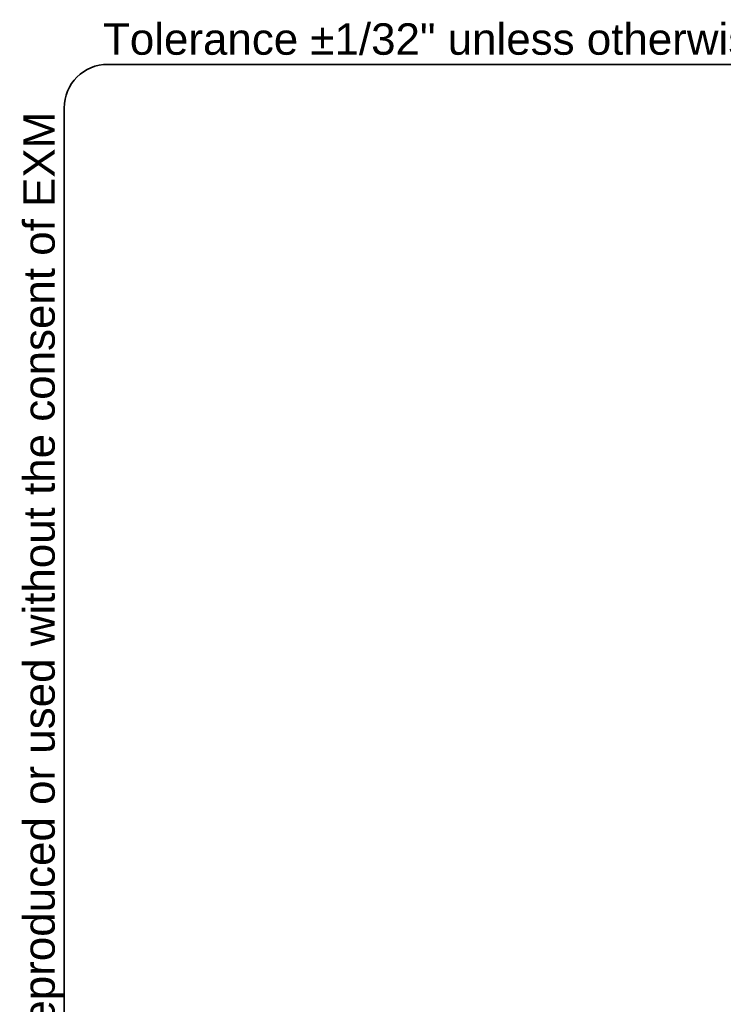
# Model space of a CAD drawing. Header units: inches. Extents: x 0 to 401, y -11 to 260.
# Tile 18 of 45: x 7 to 55, y 192 to 260. Entities that reach past the tile are written whole.
import ezdxf

# ---------------------------------------------------------------- set-up
doc = ezdxf.new("R2010")
doc.units = ezdxf.units.IN
doc.header["$LTSCALE"] = 24.054
doc.header["$MEASUREMENT"] = 0
doc.layers.get('0').update_dxf_attribs({"lineweight": 25})
doc.layers.add('Sketch Geometry(ANSI)', color=7, linetype='Continuous', lineweight=25)
doc.layers.add('Symbols(ANSI)', color=7, linetype='Continuous', lineweight=25)
doc.styles.add('Current-ANSI', font='arial.ttf')

# ---------------------------------------------------------------- blocks, each defined once
blk = doc.blocks.new('Borders 8_EXM - B (Inch)')
at = {"layer": 'Sketch Geometry(ANSI)', "linetype": 'Continuous', "lineweight": 35}
for p, q in [((16.3979, 10.6915), (0.5229, 10.6915)), ((0.3979, 10.5665), (0.3979, 0.2545))]:
    blk.add_line(p, q, dxfattribs=at)
blk.add_arc((0.5229, 10.5665), 0.125, 90, 180, dxfattribs=at)
at = {"layer": 'Symbols(ANSI)', "color": 7, "insert": (0.5091, 10.6919), "char_height": 0.09, "attachment_point": 7, "style": 'Current-ANSI'}
blk.add_mtext('Tolerance ±1/32" unless otherwise specified', dxfattribs=at)
at = {"layer": 'Symbols(ANSI)', "color": 7, "insert": (0.3979, 5.4193), "char_height": 0.09, "attachment_point": 7, "rotation": 90, "style": 'Current-ANSI'}
blk.add_mtext('This drawing is confidential and must not be reproduced or used without the consent of EXM', dxfattribs=at)
at = {"layer": 'Symbols(ANSI)', "color": 7, "style": 'Current-ANSI'}
blk.add_attdef('FILENAME_AND_PATH_001', (6.1601, 10.7181), '', height=0.09, dxfattribs=at)

msp = doc.modelspace()

# ---------------------------------------------------------------- block references
at = {"xscale": 24.0539995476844, "yscale": 24.0539995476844, "zscale": 24.0539995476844}
msp.add_blockref('Borders 8_EXM - B (Inch)', (0, 0), dxfattribs=at)

doc.saveas('drawing.dxf')
